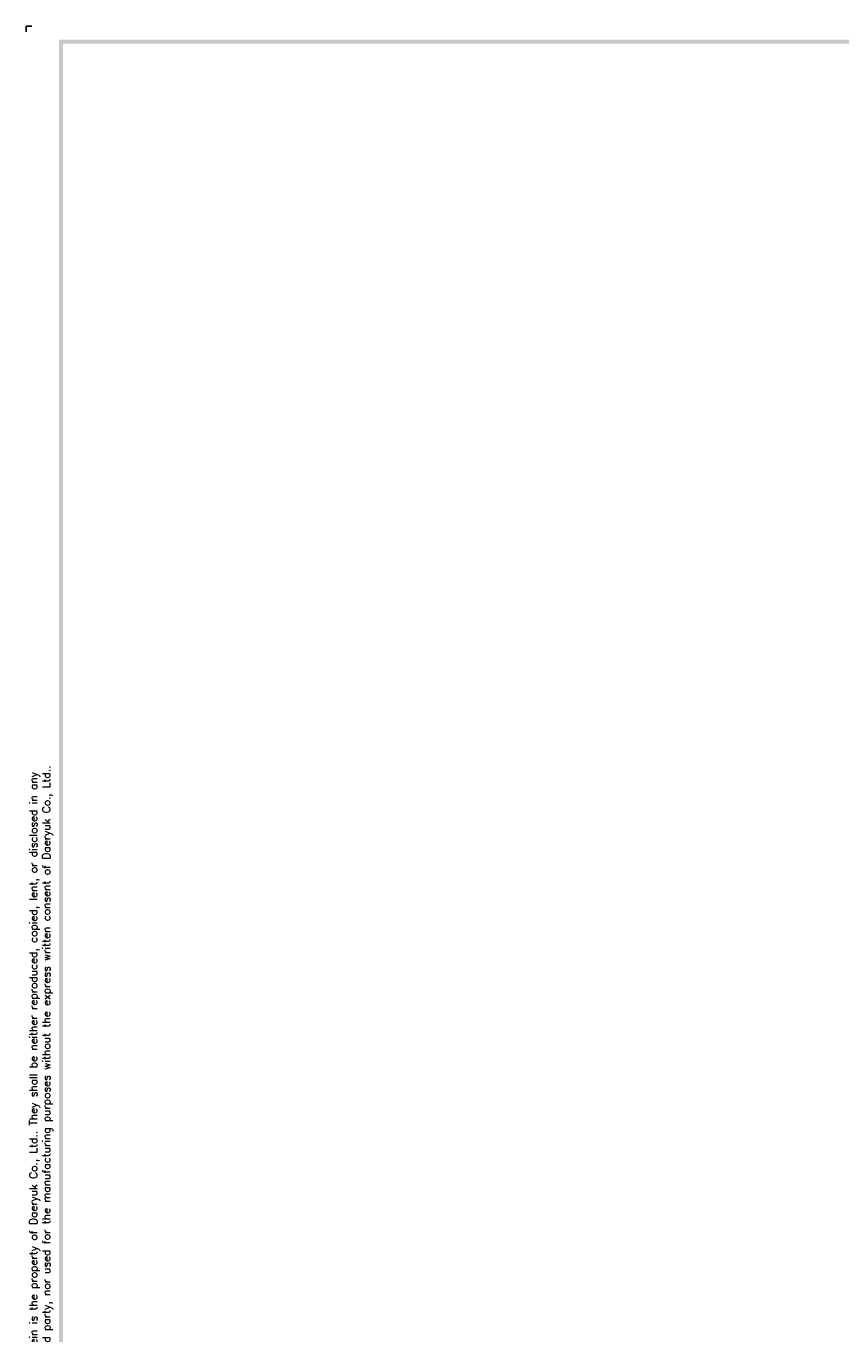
# Model space of a CAD drawing. Extents: x -417 to 828, y -1918 to 504.
# Tile 2 of 9: x 196 to 356, y 247 to 504. Entities that reach past the tile are written whole.
import ezdxf

# ---------------------------------------------------------------- set-up
doc = ezdxf.new("R2010")
doc.units = 0
doc.header["$MEASUREMENT"] = 0
doc.layers.add('di', color=3, linetype='CONTINUOUS')
doc.layers.add('dwg', color=7, linetype='CONTINUOUS')
doc.styles.get("Standard").update_dxf_attribs({"font": 'romans.shx', "height": 2, "bigfont": 'hgs.shx'})

msp = doc.modelspace()

# ---------------------------------------------------------------- linework, layer by layer
at = {"layer": 'di'}
for p in [(196.70044, 504.4945), (195.55384, 503.3479)]:
    msp.add_line(p, (195.55384, 504.4945), dxfattribs=at)
at = {"layer": 'dwg'}
for points in [[(202.05124, 501.8191), (202.81564, 501.0547), (825.80164, 501.8191), (825.03724, 501.0547)], [(202.05124, 63.0535), (202.81564, 63.4357), (202.05124, 501.8191), (202.81564, 501.0547)]]:
    msp.add_trace(points, dxfattribs=at)

# ---------------------------------------------------------------- texts
at = {"layer": 'di', "insert": (198.50948, 281.54191), "char_height": 1.5288, "width": 167.224721, "attachment_point": 5, "rotation": 90}
msp.add_mtext('\\A1;This material and the information herein is the property of Daeryuk Co., Ltd.. They shall be neither reproduced, copied, lent, or disclosed in any\\Pway whatsoever for the use of any third party, nor used for the manufacturing purposes without the express written consent of Daeryuk Co., Ltd..', dxfattribs=at)

doc.saveas('drawing.dxf')
